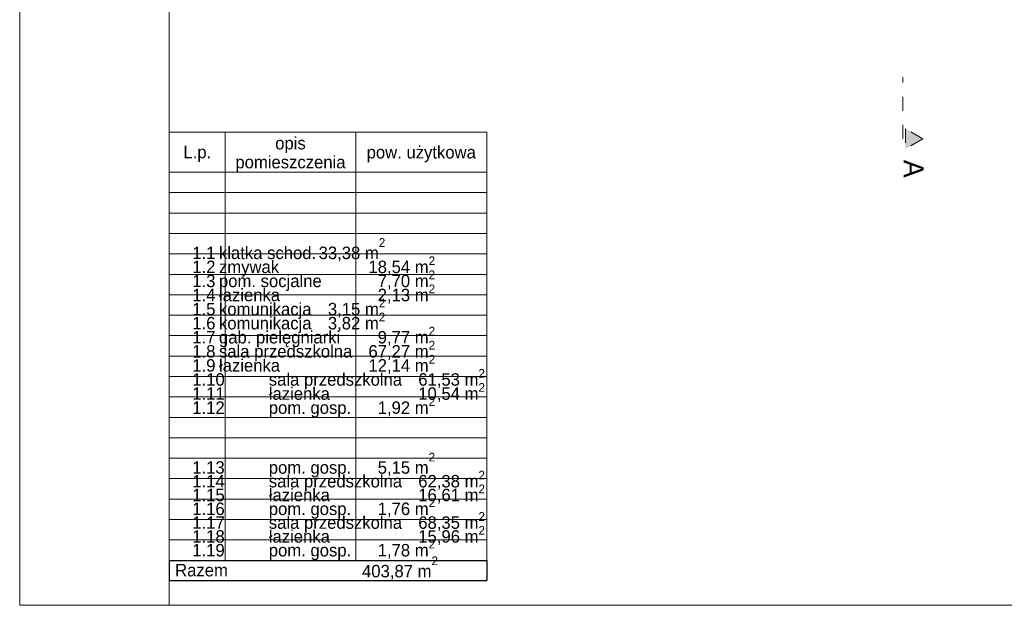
# Model space of a CAD drawing. Extents: x -21260 to 35740, y -2672 to 187028.
# Tile 70 of 120: x -21260 to -1497, y 77328 to 89081. Entities that reach past the tile are written whole.
import ezdxf

# ---------------------------------------------------------------- set-up
doc = ezdxf.new("R2010")
doc.units = 0
doc.header["$MEASUREMENT"] = 0
doc.linetypes.add('Dashed', pattern=[564.444447, 282.222223, -282.222223])
for name, color, linetype, lineweight in [('Arch opisy_Nr_Pióra__1', 7, 'Continuous', 25), ('Arch opisy_Nr_Pióra__21', 7, 'Continuous', 13), ('arch przekroje_Nr_Pióra__21', 7, 'Continuous', 13), ('arch przekroje_Nr_Pióra__5', 7, 'Continuous', 13), ('ARCH TABELA_Nr_Pióra__21', 7, 'Continuous', 13)]:
    doc.layers.add(name, color=color, linetype=linetype, lineweight=lineweight)
doc.styles.add('GENERATED_STYLE_4', font='txt')
doc.styles.add('GENERATED_STYLE_5', font='txt')
doc.styles.add('GENERATED_STYLE_6', font='txt')

msp = doc.modelspace()

# ---------------------------------------------------------------- hatches: boundary and pattern name
at = {"layer": 'arch przekroje_Nr_Pióra__5', "linetype": 'Continuous'}
msp.add_hatch(color=256, dxfattribs=at).paths.add_polyline_path([(-3480.9, 86489.6), (-3480.9, 86889.6), (-3130.9, 86689.6)], flags=0)

# ---------------------------------------------------------------- linework, layer by layer
at = {"layer": 'Arch opisy_Nr_Pióra__1', "linetype": 'Continuous'}
for p, q in [((-18259.9, 78229.9), (-11884.9, 78229.9)), ((-18259.9, 78229.9), (-18259.9, 77828.4)), ((-11884.9, 78229.9), (-11884.9, 77828.4)), ((-18259.9, 77828.4), (-11884.9, 77828.4))]:
    msp.add_line(p, q, dxfattribs=at)
at = {"layer": 'Arch opisy_Nr_Pióra__21', "linetype": 'Continuous'}
for p, q in [((-18259.9, 86823), (-11884.9, 86823)), ((-18259.9, 78229.9), (-18259.9, 86823)), ((-17134.9, 78229.9), (-17134.9, 86823)), ((-14509.9, 78229.9), (-14509.9, 86823)), ((-11884.9, 78229.9), (-11884.9, 86823)), ((-18259.9, 86019.9), (-11884.9, 86019.9)), ((-18259.9, 85609.9), (-11884.9, 85609.9)), ((-18259.9, 85199.9), (-11884.9, 85199.9)), ((-18259.9, 84789.9), (-11884.9, 84789.9)), ((-18259.9, 84379.9), (-11884.9, 84379.9)), ((-18259.9, 83969.9), (-11884.9, 83969.9)), ((-18259.9, 83559.9), (-11884.9, 83559.9)), ((-18259.9, 83149.9), (-11884.9, 83149.9)), ((-18259.9, 82739.9), (-11884.9, 82739.9)), ((-18259.9, 82329.9), (-11884.9, 82329.9)), ((-18259.9, 81919.9), (-11884.9, 81919.9)), ((-18259.9, 81509.9), (-11884.9, 81509.9)), ((-18259.9, 81099.9), (-11884.9, 81099.9)), ((-18259.9, 80689.9), (-11884.9, 80689.9)), ((-18259.9, 80279.9), (-11884.9, 80279.9)), ((-18259.9, 79869.9), (-11884.9, 79869.9)), ((-18259.9, 79459.9), (-11884.9, 79459.9)), ((-18259.9, 79049.9), (-11884.9, 79049.9)), ((-18259.9, 78639.9), (-11884.9, 78639.9)), ((-18259.9, 78229.9), (-11884.9, 78229.9)), ((-18259.9, 78229.9), (-11884.9, 78229.9)), ((-18259.9, 78229.9), (-11884.9, 78229.9))]:
    msp.add_line(p, q, dxfattribs=at)
at = {"layer": 'arch przekroje_Nr_Pióra__5', "linetype": 'Dashed'}
for p, q in [((-3530.9, 86689.6), (-3530.9, 87925.2)), ((-3480.9, 86889.6), (-3480.9, 86489.6)), ((-3130.9, 86689.6), (-3480.9, 86889.6)), ((-3130.9, 86689.6), (-3480.9, 86489.6))]:
    msp.add_line(p, q, dxfattribs=at)
at = {"layer": 'ARCH TABELA_Nr_Pióra__21', "linetype": 'Continuous'}
for p, q in [((-21259.9, 77328.4), (-21259.9, 107028.4)), ((-18259.9, 107028.4), (-18259.9, 77328.4)), ((-18259.9, 77328.4), (-18259.9, 77828.4)), ((-18259.9, 77328.4), (-18259.9, 77828.4)), ((35740.1, 77328.4), (-21259.9, 77328.4))]:
    msp.add_line(p, q, dxfattribs=at)

# ---------------------------------------------------------------- texts
at = {"layer": 'Arch opisy_Nr_Pióra__1', "linetype": 'Continuous', "char_height": 250.009}
for s, insert, width, attachment_point, line_spacing_factor, style in [('{opis\\Ppomieszczenia}', (-15824.9, 86022.4), 2402.028, 8, 0.912199, 'GENERATED_STYLE_4'), ('{     1.1^Iklatka schod.^I33,38 m\\A1{\\H0.7x;\\S2^  ;}^I\\P     1.2^Izmywak^I^I18,54 m\\A1{\\H0.7x;\\S2^  ;}^I\\P     1.3^Ipom. socjalne^I  7,70 m\\A1{\\H0.7x;\\S2^  ;}^I\\P     1.4^Iłazienka^I^I  2,13 m\\A1{\\H0.7x;\\S2^  ;}^I\\P     1.5^Ikomunikacja^I  3,15 m\\A1{\\H0.7x;\\S2^  ;}^I\\P     1.6^Ikomunikacja^I  3,82 m\\A1{\\H0.7x;\\S2^  ;}^I\\P     1.7^Igab. pielęgniarki^I  9,77 m\\A1{\\H0.7x;\\S2^  ;}^I\\P     1.8^Isala przedszkolna^I67,27 m\\A1{\\H0.7x;\\S2^  ;}^I\\P     1.9^Iłazienka^I^I12,14 m\\A1{\\H0.7x;\\S2^  ;}^I\\P     1.10^Isala przedszkolna^I61,53 m\\A1{\\H0.7x;\\S2^  ;}^I\\P     1.11^Iłazienka^I^I10,54 m\\A1{\\H0.7x;\\S2^  ;}^I\\P     1.12^Ipom. gosp.^I  1,92 m\\A1{\\H0.7x;\\S2^  ;}^I^I}', (-18259.9, 81085.3), 6402.5, 7, 0.470031, 'GENERATED_STYLE_5'), ('{     1.13^Ipom. gosp.^I  5,15 m\\A1{\\H0.7x;\\S2^  ;}^I\\P     1.14^Isala przedszkolna^I62,38 m\\A1{\\H0.7x;\\S2^  ;}^I\\P     1.15^Iłazienka^I^I16,61 m\\A1{\\H0.7x;\\S2^  ;}^I\\P     1.16^Ipom. gosp.^I  1,76 m\\A1{\\H0.7x;\\S2^  ;}^I\\P     1.17^Isala przedszkolna^I68,35 m\\A1{\\H0.7x;\\S2^  ;}^I\\P     1.18^Iłazienka^I^I15,96 m\\A1{\\H0.7x;\\S2^  ;}^I\\P     1.19^Ipom. gosp.^I  1,78 m\\A1{\\H0.7x;\\S2^  ;}^I^I}', (-18259.9, 78224.2), 6402.5, 7, 0.456653, 'GENERATED_STYLE_5')]:
    msp.add_mtext(s, dxfattribs=dict(at, insert=insert, width=width, attachment_point=attachment_point, line_spacing_factor=line_spacing_factor, style=style))
at = {"layer": 'Arch opisy_Nr_Pióra__1', "linetype": 'Continuous', "style": 'GENERATED_STYLE_4'}
for s, insert, char_height, attachment_point in [('{pow. użytkowa}', (-13199.9, 86220.6), 250.009, 8), ('{L.p.}', (-17694.9, 86225.2), 250.01, 8), ('{ 403,87 m\\A1{\\H0.7x;\\S2^  ;}}', (-14481.2, 77842.7), 250.009, 7), ('{Razem}', (-18139.9, 77905), 250.01, 7)]:
    msp.add_mtext(s, dxfattribs=dict(at, insert=insert, char_height=char_height, attachment_point=attachment_point))
at = {"layer": 'arch przekroje_Nr_Pióra__21', "linetype": 'Continuous', "insert": (-3113.8, 86089.6), "char_height": 400, "attachment_point": 2, "rotation": 270, "style": 'GENERATED_STYLE_6'}
msp.add_mtext('{A}', dxfattribs=at)

doc.saveas('drawing.dxf')
